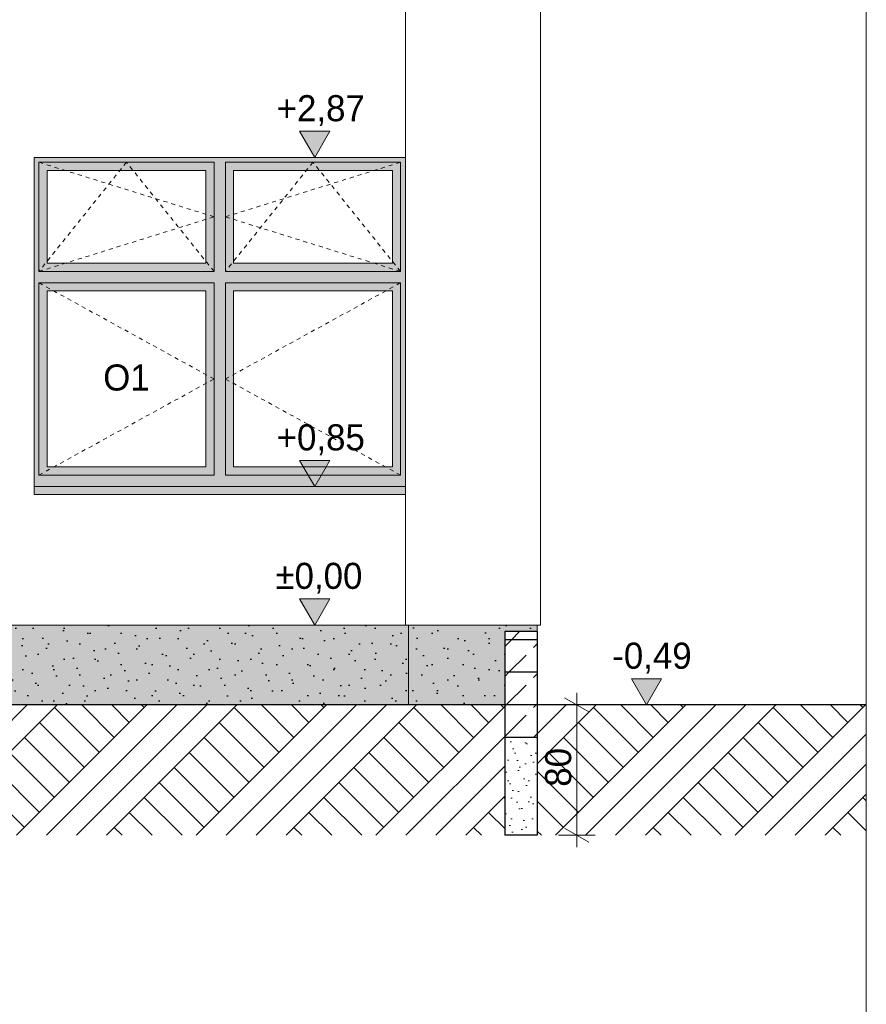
# Model space of a CAD drawing. Extents: x -366324 to -207045, y 68808 to 138616.
# Tile 118 of 170: x -212925 to -207727, y 76682 to 82725. Entities that reach past the tile are written whole.
import ezdxf

# ---------------------------------------------------------------- set-up
doc = ezdxf.new("R2010")
doc.units = 0
doc.header["$MEASUREMENT"] = 0
doc.linetypes.add('Hidden Line', pattern=[50, 25, -25])
for name, color, linetype, lineweight in [('Arch kolorystyka_Nr_Pióra__1', 7, 'Continuous', 25), ('Arch kolorystyka_Nr_Pióra__41', 7, 'Continuous', 15), ('Arch okna_Nr_Pióra__21', 7, 'Continuous', 9), ('Arch opisy okien_Nr_Pióra__21', 7, 'Continuous', 9), ('Arch schody_Nr_Pióra__1', 7, 'Continuous', 25), ('ARCH TABELA_Nr_Pióra__21', 7, 'Continuous', 9), ('Arch wymiary_Nr_Pióra__21', 7, 'Continuous', 9), ('arch wypelnienia_Nr_Pióra__21', 7, 'Continuous', 9), ('Arch ściany zewnętrzne_Nr_Pióra__21', 7, 'Continuous', 9), ('INWENT TEREN_Nr_Pióra__1', 7, 'Continuous', 25)]:
    doc.layers.add(name, color=color, linetype=linetype, lineweight=lineweight)
for name, color, linetype, lineweight, true_color in [('Arch kolorystyka_Nr_Pióra__2', 7, 'Continuous', 13, 0x7f7f7f), ('Arch kolorystyka_Nr_Pióra__81', 7, 'Continuous', 9, 0x5d5d5d), ('Arch teren_Nr_Pióra__2', 7, 'Continuous', 13, 0x7f7f7f)]:
    doc.layers.add(name, color=color, linetype=linetype, lineweight=lineweight, true_color=true_color)
doc.layers.add('Arch wymiary', color=7, linetype='Continuous')
doc.styles.add('GENERATED_STYLE_1', font='txt')
doc.styles.add('GENERATED_STYLE_4', font='txt')
doc.dimstyles.new('GENERATED_STYLE__2', dxfattribs={"dimtxt": 160.000002, "dimasz": 114, "dimexe": 0.18, "dimexo": 0, "dimgap": 0.09, "dimtad": 1, "dimdec": 0, "dimlfac": 0.1, "dimzin": 0, "dimdsep": 46, "dimtxsty": 'GENERATED_STYLE_1', "dimblk": 'ARROWHEAD_2', "dimblk1": 'ARROWHEAD_2', "dimblk2": 'ARROWHEAD_2', "dimcen": 0.09, "dimclrd": 7, "dimclre": 7, "dimclrt": 7, "dimazin": 0, "dimtfac": 1, "dimtdec": 4, "dimtmove": 0, "dimatfit": 3, "dimfxl": 0, "dimtolj": 1, "dimtzin": 0, "dimarcsym": 0})
pattern_1 = [(45, (0, 0), (-183.84776, 183.84776), [195, -65]), (45, (1e-14, 183.85), (-183.84776, 183.84776), [195, -65])]
pattern_2 = [(45, (0, 0), (-275.77163, 275.77163), []), (45, (-91.9, 91.9), (-551.5433, 551.5433), []), (45, (-183.85, 183.85), (-551.5433, 551.5433), []), (135, (-275.77, 275.77), (91.92388, 91.92388), [390, -390])]

# ---------------------------------------------------------------- blocks, each defined once
blk = doc.blocks.new('*D283')
at = {"layer": 'Arch wymiary_Nr_Pióra__21', "linetype": 'Continuous'}
for p, q in [((-209429.6, 78476.3), (-209579.6, 78562.9)), ((-209504.6, 78519.6), (-209504.6, 78592.9)), ((-209392.1, 78519.6), (-209617.1, 78519.6)), ((-209504.6, 77719.6), (-209504.6, 78519.6)), ((-209392.1, 77719.6), (-209617.1, 77719.6)), ((-209579.6, 77762.9), (-209429.6, 77676.3)), ((-209504.6, 77646.2), (-209504.6, 77719.6))]:
    blk.add_line(p, q, dxfattribs=at)
at = {"layer": 'Arch wymiary_Nr_Pióra__21', "insert": (-209536.6, 78017.2), "char_height": 160, "attachment_point": 7, "rotation": 90, "style": 'GENERATED_STYLE_1'}
blk.add_mtext('{80}', dxfattribs=at)
blk = doc.blocks.new('ARROWHEAD_2')
at = {"color": 0, "linetype": 'Continuous', "lineweight": 0}
for p, q in [((-0.378, -0.655), (0.378, 0.655)), ((0, 0), (-1, 0))]:
    blk.add_line(p, q, dxfattribs=at)
blk = doc.blocks.new('Wymiary_106', base_point=(-211113.7, 79009.6))
at = {"layer": 'Arch wymiary_Nr_Pióra__21', "linetype": 'Continuous'}
blk.add_hatch(color=256, dxfattribs=at).paths.add_polyline_path([(-211113.7, 79009.6), (-211206.5, 79169.6), (-211020.9, 79169.6)], flags=0)
for p, q in [((-211113.7, 79009.6), (-211206.5, 79169.6)), ((-211206.5, 79169.6), (-211020.9, 79169.6)), ((-211020.9, 79169.6), (-211113.7, 79009.6)), ((-211113.7, 79009.6), (-211233.7, 79009.6)), ((-211113.7, 79009.6), (-210993.7, 79009.6))]:
    blk.add_line(p, q, dxfattribs=at)
at = {"layer": 'Arch wymiary_Nr_Pióra__21', "insert": (-211354.6, 79201.6), "char_height": 160, "attachment_point": 7, "style": 'GENERATED_STYLE_1'}
blk.add_mtext('{±0,00}', dxfattribs=at)
blk = doc.blocks.new('Wymiary_107', base_point=(-209076.7, 78519.6))
at = {"layer": 'Arch wymiary_Nr_Pióra__21', "linetype": 'Continuous'}
blk.add_hatch(color=256, dxfattribs=at).paths.add_polyline_path([(-209076.7, 78519.6), (-209169.5, 78679.6), (-208983.9, 78679.6)], flags=0)
for p, q in [((-209076.7, 78519.6), (-209169.5, 78679.6)), ((-209169.5, 78679.6), (-208983.9, 78679.6)), ((-208983.9, 78679.6), (-209076.7, 78519.6)), ((-209076.7, 78519.6), (-209196.7, 78519.6)), ((-209076.7, 78519.6), (-208956.7, 78519.6))]:
    blk.add_line(p, q, dxfattribs=at)
at = {"layer": 'Arch wymiary_Nr_Pióra__21', "insert": (-209286.8, 78711.6), "char_height": 160, "attachment_point": 7, "style": 'GENERATED_STYLE_1'}
blk.add_mtext('{-0,49}', dxfattribs=at)
blk = doc.blocks.new('Wymiary_108', base_point=(-211113.7, 79859.6))
at = {"layer": 'Arch wymiary_Nr_Pióra__21', "linetype": 'Continuous'}
blk.add_hatch(color=256, dxfattribs=at).paths.add_polyline_path([(-211113.7, 79859.6), (-211206.5, 80019.6), (-211020.9, 80019.6)], flags=0)
for p, q in [((-211113.7, 79859.6), (-211206.5, 80019.6)), ((-211206.5, 80019.6), (-211020.9, 80019.6)), ((-211020.9, 80019.6), (-211113.7, 79859.6)), ((-211113.7, 79859.6), (-211233.7, 79859.6)), ((-211113.7, 79859.6), (-210993.7, 79859.6))]:
    blk.add_line(p, q, dxfattribs=at)
at = {"layer": 'Arch wymiary_Nr_Pióra__21', "insert": (-211347.1, 80051.6), "char_height": 160, "attachment_point": 7, "style": 'GENERATED_STYLE_1'}
blk.add_mtext('{+0,85}', dxfattribs=at)
blk = doc.blocks.new('Wymiary_109', base_point=(-211113.7, 81879.6))
at = {"layer": 'Arch wymiary_Nr_Pióra__21', "linetype": 'Continuous'}
blk.add_hatch(color=256, dxfattribs=at).paths.add_polyline_path([(-211113.7, 81879.6), (-211206.5, 82039.6), (-211020.9, 82039.6)], flags=0)
for p, q in [((-211113.7, 81879.6), (-211206.5, 82039.6)), ((-211206.5, 82039.6), (-211020.9, 82039.6)), ((-211020.9, 82039.6), (-211113.7, 81879.6)), ((-211113.7, 81879.6), (-211233.7, 81879.6)), ((-211113.7, 81879.6), (-210993.7, 81879.6))]:
    blk.add_line(p, q, dxfattribs=at)
at = {"layer": 'Arch wymiary_Nr_Pióra__21', "insert": (-211347.1, 82071.6), "char_height": 160, "attachment_point": 7, "style": 'GENERATED_STYLE_1'}
blk.add_mtext('{+2,87}', dxfattribs=at)

msp = doc.modelspace()

# ---------------------------------------------------------------- hatches: boundary and pattern name
at = {"layer": 'Arch kolorystyka_Nr_Pióra__1', "linetype": 'Continuous'}
h = msp.add_hatch(dxfattribs=at)
h.set_pattern_fill('Carpet', color=256, style=0, pattern_type=2)
h.set_pattern_definition([(45, (0, 300), (-95.459415, 95.459415), [0, -90, 0, -135]), (110, (300, 300), (126.8585, 46.17272), [0, -66, 0, -114])])
h.paths.add_polyline_path([(-213271.9, 79009.6), (-214896.9, 79009.6), (-214896.9, 78989.6), (-213856.9, 78989.6), (-213856.9, 78969.6), (-213656.9, 78969.6), (-213656.9, 78519.6), (-213161.9, 78519.6), (-209946.9, 78519.6), (-209946.9, 78969.6), (-209746.9, 78969.6), (-209746.9, 79009.6), (-210746.9, 79009.6), (-213161.9, 79009.6), (-213161.9, 78669.6), (-213161.9, 78608.8, -0.228497), (-213176.5, 78578.5, -0.165487), (-213212.5, 78564.3, -0.039062), (-213221.3, 78564.3, -0.165487), (-213257.3, 78578.5, -0.228497), (-213271.9, 78608.8), (-213271.9, 78988.7)], flags=0)
at = {"layer": 'Arch kolorystyka_Nr_Pióra__2', "linetype": 'Continuous'}
h = msp.add_hatch(color=256, dxfattribs=at)
h.paths.add_polyline_path([(-212836.9, 79859.6), (-210556.9, 79859.6), (-210556.9, 81879.6), (-212836.9, 81879.6)], flags=0)
h.paths.add_polyline_path([(-212756.9, 79979.6), (-211781.9, 79979.6), (-211781.9, 81059.6), (-212756.9, 81059.6)], flags=0)
h.paths.add_polyline_path([(-211611.9, 79979.6), (-210636.9, 79979.6), (-210636.9, 81059.6), (-211611.9, 81059.6)], flags=0)
h.paths.add_polyline_path([(-211611.9, 81229.6), (-210636.9, 81229.6), (-210636.9, 81799.6), (-211611.9, 81799.6)], flags=0)
h.paths.add_polyline_path([(-212756.9, 81229.6), (-211781.9, 81229.6), (-211781.9, 81799.6), (-212756.9, 81799.6)], flags=0)
at = {"layer": 'Arch kolorystyka_Nr_Pióra__41', "linetype": 'Continuous'}
msp.add_hatch(color=256, dxfattribs=at).paths.add_polyline_path([(-210556.9, 79809.6), (-210556.9, 79859.6), (-212836.9, 79859.6), (-212836.9, 79809.6)], flags=0)
at = {"layer": 'Arch kolorystyka_Nr_Pióra__81', "linetype": 'Continuous', "lineweight": 0, "true_color": 0x454545}
msp.add_hatch(color=250, dxfattribs=at).paths.add_polyline_path([(-214896.9, 78989.6), (-213856.9, 78989.6), (-213856.9, 78969.6), (-213656.9, 78969.6), (-213656.9, 78519.6), (-213161.9, 78519.6), (-209946.9, 78519.6), (-209946.9, 78969.6), (-209746.9, 78969.6), (-209746.9, 79009.6), (-210746.9, 79009.6), (-213161.9, 79009.6), (-213161.9, 78669.6), (-213161.9, 78608.8, -0.811514), (-213271.9, 78608.8), (-213271.9, 78988.7), (-213271.9, 79009.6), (-214896.9, 79009.6)], flags=0)
at = {"layer": 'Arch teren_Nr_Pióra__2', "linetype": 'Continuous'}
h = msp.add_hatch(dxfattribs=at)
h.set_pattern_fill('Earth', color=256, style=0, pattern_type=2)
h.set_pattern_definition(pattern_2)
h.paths.add_polyline_path([(-213791.9, 78459.6), (-213726.9, 78394.6), (-213726.9, 77719.6), (-209946.9, 77719.6), (-209946.9, 78519.6), (-213726.9, 78519.6), (-213791.9, 78519.6)], flags=0)
h = msp.add_hatch(dxfattribs=at)
h.set_pattern_fill('Earth', color=256, style=0, pattern_type=2)
h.set_pattern_definition(pattern_2)
h.paths.add_polyline_path([(-209746.9, 77719.6), (-207726.9, 77719.6), (-207726.9, 78519.6), (-209746.9, 78519.6)], flags=0)
at = {"layer": 'arch wypelnienia_Nr_Pióra__21', "linetype": 'Continuous'}
h = msp.add_hatch(dxfattribs=at)
h.set_pattern_fill('Dashed', color=256, style=0, pattern_type=2)
h.set_pattern_definition(pattern_1)
h.paths.add_polyline_path([(-209946.9, 78919.6), (-209746.9, 78919.6), (-209746.9, 78969.6), (-209946.9, 78969.6)], flags=0)
h = msp.add_hatch(dxfattribs=at)
h.set_pattern_fill('Dashed', color=256, style=0, pattern_type=2)
h.set_pattern_definition(pattern_1)
h.paths.add_polyline_path([(-209946.9, 78719.6), (-209746.9, 78719.6), (-209746.9, 78919.6), (-209946.9, 78919.6)], flags=0)
h = msp.add_hatch(dxfattribs=at)
h.set_pattern_fill('Dashed', color=256, style=0, pattern_type=2)
h.set_pattern_definition(pattern_1)
h.paths.add_polyline_path([(-209946.9, 78519.6), (-209746.9, 78519.6), (-209746.9, 78719.6), (-209946.9, 78719.6)], flags=0)
h = msp.add_hatch(dxfattribs=at)
h.set_pattern_fill('Dashed', color=256, style=0, pattern_type=2)
h.set_pattern_definition(pattern_1)
h.paths.add_polyline_path([(-209946.9, 78319.6), (-209746.9, 78319.6), (-209746.9, 78519.6), (-209946.9, 78519.6)], flags=0)
h = msp.add_hatch(dxfattribs=at)
h.set_pattern_fill('Cut_Stone', color=256, style=0, pattern_type=2)
h.set_pattern_definition([(45, (0, 200), (-63.63961, 63.63961), [0, -60, 0, -90]), (110, (200, 200), (84.572336, 30.781813), [0, -44, 0, -76])])
h.paths.add_polyline_path([(-209946.9, 77719.6), (-209746.9, 77719.6), (-209746.9, 78319.6), (-209946.9, 78319.6)], flags=0)

# ---------------------------------------------------------------- linework, layer by layer
at = {"layer": 'Arch okna_Nr_Pióra__21', "linetype": 'Continuous'}
for p, q in [((-212806.9, 81849.6), (-211731.9, 81849.6)), ((-212806.9, 81849.6), (-212806.9, 81179.6)), ((-211731.9, 81849.6), (-211731.9, 81179.6)), ((-211661.9, 81849.6), (-211661.9, 81179.6)), ((-211661.9, 81849.6), (-210586.9, 81849.6)), ((-210586.9, 81849.6), (-210586.9, 81179.6)), ((-212756.9, 81799.6), (-211781.9, 81799.6)), ((-212756.9, 81799.6), (-212756.9, 81229.6)), ((-211781.9, 81799.6), (-211781.9, 81229.6)), ((-211611.9, 81799.6), (-210636.9, 81799.6)), ((-211611.9, 81799.6), (-211611.9, 81229.6)), ((-210636.9, 81799.6), (-210636.9, 81229.6)), ((-212756.9, 81229.6), (-211781.9, 81229.6)), ((-211611.9, 81229.6), (-210636.9, 81229.6)), ((-212806.9, 81179.6), (-211731.9, 81179.6)), ((-211661.9, 81179.6), (-210586.9, 81179.6)), ((-212806.9, 81109.6), (-211731.9, 81109.6)), ((-212806.9, 81109.6), (-212806.9, 79929.6)), ((-211731.9, 81109.6), (-211731.9, 79929.6)), ((-211661.9, 81109.6), (-211661.9, 79929.6)), ((-211661.9, 81109.6), (-210586.9, 81109.6)), ((-210586.9, 81109.6), (-210586.9, 79929.6)), ((-212756.9, 81059.6), (-211781.9, 81059.6)), ((-212756.9, 81059.6), (-212756.9, 79979.6)), ((-211781.9, 81059.6), (-211781.9, 79979.6)), ((-211611.9, 81059.6), (-210636.9, 81059.6)), ((-211611.9, 81059.6), (-211611.9, 79979.6)), ((-210636.9, 81059.6), (-210636.9, 79979.6)), ((-212756.9, 79979.6), (-211781.9, 79979.6)), ((-211611.9, 79979.6), (-210636.9, 79979.6)), ((-212806.9, 79929.6), (-211731.9, 79929.6)), ((-211661.9, 79929.6), (-210586.9, 79929.6))]:
    msp.add_line(p, q, dxfattribs=at)
at = {"layer": 'Arch okna_Nr_Pióra__21', "linetype": 'Hidden Line'}
for p, q in [((-212269.4, 81849.6), (-212806.9, 81179.6)), ((-211731.9, 81514.6), (-212806.9, 81849.6)), ((-211731.9, 81179.6), (-212269.4, 81849.6)), ((-211124.4, 81849.6), (-211661.9, 81179.6)), ((-211661.9, 81514.6), (-210586.9, 81849.6)), ((-210586.9, 81179.6), (-211124.4, 81849.6)), ((-212806.9, 81179.6), (-211731.9, 81514.6)), ((-210586.9, 81179.6), (-211661.9, 81514.6)), ((-211731.9, 80519.6), (-212806.9, 81109.6)), ((-211661.9, 80519.6), (-210586.9, 81109.6)), ((-212806.9, 79929.6), (-211731.9, 80519.6)), ((-210586.9, 79929.6), (-211661.9, 80519.6))]:
    msp.add_line(p, q, dxfattribs=at)
at = {"layer": 'Arch schody_Nr_Pióra__1', "linetype": 'Continuous'}
for p, q in [((-209946.9, 78969.6), (-209946.9, 77719.6)), ((-209746.9, 78969.6), (-209946.9, 78969.6)), ((-209746.9, 78919.6), (-209946.9, 78919.6)), ((-209746.9, 78969.6), (-209746.9, 77719.6)), ((-209746.9, 78719.6), (-209946.9, 78719.6)), ((-209746.9, 78519.6), (-209946.9, 78519.6)), ((-209746.9, 78319.6), (-209946.9, 78319.6)), ((-209746.9, 77719.6), (-209946.9, 77719.6))]:
    msp.add_line(p, q, dxfattribs=at)
at = {"layer": 'ARCH TABELA_Nr_Pióra__21', "linetype": 'Continuous'}
msp.add_line((-207726.9, 98158.4), (-207726.9, 69708.4), dxfattribs=at)
at = {"layer": 'Arch ściany zewnętrzne_Nr_Pióra__21', "linetype": 'Continuous'}
for p, q in [((-209726.9, 87659.6), (-209726.9, 79009.6)), ((-210556.9, 86384.6), (-210556.9, 79009.6)), ((-212836.9, 81879.6), (-210556.9, 81879.6)), ((-212836.9, 81879.6), (-212836.9, 79809.6)), ((-210556.9, 81879.6), (-210556.9, 79809.6)), ((-212836.9, 79859.6), (-210556.9, 79859.6)), ((-212836.9, 79809.6), (-210556.9, 79809.6)), ((-209726.9, 79009.6), (-213161.9, 79009.6)), ((-210536.9, 79009.6), (-210536.9, 78519.6)), ((-209746.9, 79009.6), (-209746.9, 78969.6))]:
    msp.add_line(p, q, dxfattribs=at)
at = {"layer": 'INWENT TEREN_Nr_Pióra__1', "linetype": 'Continuous'}
for p, q in [((-209946.9, 78519.6), (-219096.9, 78519.6)), ((-207726.9, 78519.6), (-209746.9, 78519.6))]:
    msp.add_line(p, q, dxfattribs=at)

# ---------------------------------------------------------------- block references
at = {"layer": 'Arch wymiary', "linetype": 'Continuous'}
for name, p in [('Wymiary_109', (-211113.7, 81879.6)), ('Wymiary_108', (-211113.7, 79859.6)), ('Wymiary_106', (-211113.7, 79009.6)), ('Wymiary_107', (-209076.7, 78519.6))]:
    msp.add_blockref(name, p, dxfattribs=at)

# ---------------------------------------------------------------- texts
at = {"layer": 'Arch opisy okien_Nr_Pióra__21', "linetype": 'Continuous', "insert": (-212269.4, 80608.7), "char_height": 160, "attachment_point": 2, "style": 'GENERATED_STYLE_4'}
msp.add_mtext('{O1}', dxfattribs=at)

# ---------------------------------------------------------------- dimensions: what is measured, and where the dimension line sits
at = {"layer": 'Arch wymiary', "linetype": 'Continuous'}
dim = msp.add_linear_dim(base=(-209504.6, 77719.6), p1=(-209746.9, 77719.6), p2=(-209746.9, 78519.6), angle=90, dimstyle='GENERATED_STYLE__2', dxfattribs=at)
dim.commit()
dim.dimension.update_dxf_attribs({"geometry": '*D283', "text_midpoint": (-209616.6, 78138.6)})

doc.saveas('drawing.dxf')
